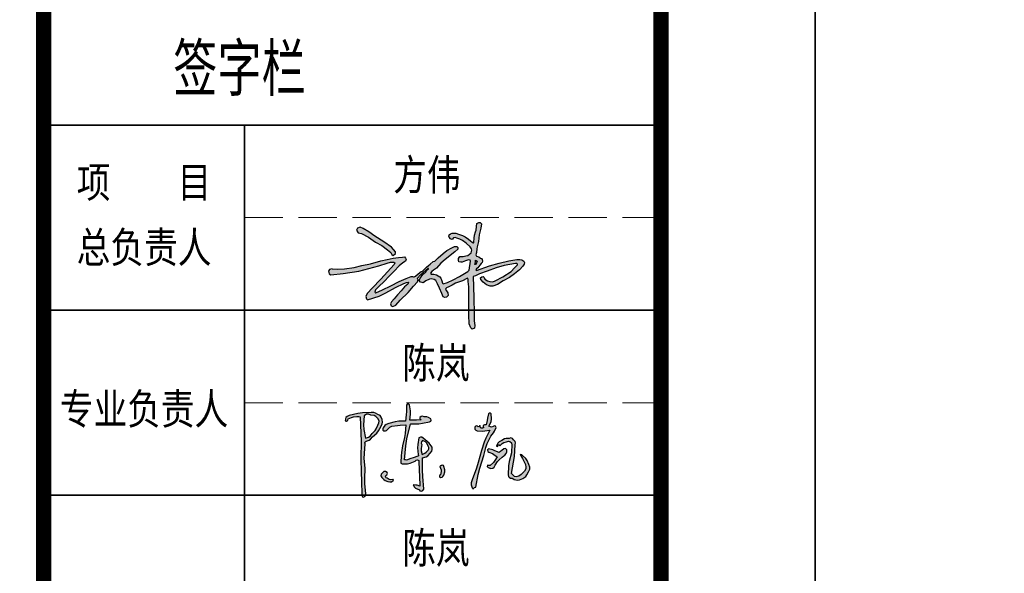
# Model space of a CAD drawing. Extents: x 1109697 to 1467097, y -139975 to 53891.
# Tile 43 of 256: x 1188641 to 1195022, y -120780 to -117189. Entities that reach past the tile are written whole.
import ezdxf
from ezdxf.enums import TextEntityAlignment as Align

# ---------------------------------------------------------------- set-up
doc = ezdxf.new("R2010")
doc.units = 0
doc.header["$LTSCALE"] = 1000
doc.header["$MEASUREMENT"] = 0
doc.linetypes.add('DASH', pattern=[0.35, 0.25, -0.1])
for name, color, linetype in [('A-ANNO-TEXT', 7, 'Continuous'), ('PUB_TEXT', 7, 'Continuous'), ('PUB_TITLE', 4, 'Continuous')]:
    doc.layers.add(name, color=color, linetype=linetype)
doc.layers.add('不打印线', color=254, linetype='DASH', lineweight=0, plot=False)
doc.layers.add('图框', color=4, linetype='Continuous', lineweight=35)
doc.styles.add('-黑体', font='simhei.ttf', dxfattribs={"width": 0.8})

# ---------------------------------------------------------------- blocks, each defined once
blk = doc.blocks.new('陈岚')
h = blk.add_hatch(color=256)
h.paths.add_polyline_path([(-3.976, 1.115), (-3.926, 1.233), (-3.919, 1.31), (-3.948, 1.435), (-3.991, 1.559), (-4.054, 1.625), (-4.177, 1.671), (-4.289, 1.741), (-4.366, 1.759), (-4.497, 1.747), (-4.936, 1.709), (-5.158, 1.666), (-5.58, 1.539), (-5.645, 1.504), (-5.677, 1.483), (-5.733, 1.435), (-5.745, 1.368), (-5.75, 1.335), (-5.761, 1.268), (-5.692, 1.257), (-5.632, 1.297), (-5.615, 1.365), (-5.457, 1.448), (-5.368, 1.477), (-5.191, 1.504), (-5.132, 1.517), (-5.098, 1.517), (-5.039, 1.504), (-4.944, 0.696), (-4.909, 0.289), (-4.865, -0.524), (-4.806, -1.258), (-4.774, -1.625), (-4.705, -2.358), (-4.696, -2.405), (-4.677, -2.431), (-4.636, -2.455), (-4.56, -2.411), (-4.525, -2.361), (-4.511, -2.274), (-4.592, -1.773), (-4.617, -1.518), (-4.636, -1.01), (-4.7, -0.536), (-4.714, -0.294), (-4.705, 0.185), (-4.718, 0.24), (-4.708, 0.281), (-4.67, 0.324), (-4.522, 0.374), (-4.447, 0.431), (-4.358, 0.56), (-4.165, 0.748), (-4.083, 0.868)])
h.paths.add_polyline_path([(-4.848, 1.127), (-4.837, 1.574), (-4.728, 1.649), (-4.639, 1.664), (-4.511, 1.629), (-4.35, 1.61), (-4.263, 1.571), (-4.143, 1.463), (-4.09, 1.352), (-4.09, 1.267), (-4.143, 1.157), (-4.205, 0.968), (-4.259, 0.874), (-4.393, 0.726), (-4.486, 0.589), (-4.56, 0.528), (-4.712, 0.462), (-4.822, 0.896)], flags=16)
h.paths.add_polyline_path([(-2.535, 1.294), (-2.511, 1.314), (-2.469, 1.324), (-2.114, 1.348), (-1.935, 1.379), (-1.593, 1.477), (-1.541, 1.508), (-1.524, 1.569), (-1.552, 1.622), (-1.671, 1.689), (-1.749, 1.707), (-1.885, 1.699), (-1.966, 1.724), (-2.025, 1.714), (-2.093, 1.664), (-2.081, 1.611), (-2.065, 1.583), (-2.024, 1.546), (-2.246, 1.523), (-2.357, 1.512), (-2.58, 1.49), (-2.557, 1.793), (-2.569, 1.951), (-2.635, 2.248), (-2.684, 2.285), (-2.751, 2.276), (-2.788, 2.227), (-2.769, 1.911), (-2.769, 1.751), (-2.788, 1.435), (-3.119, 1.408), (-3.286, 1.373), (-3.601, 1.268), (-3.728, 1.211), (-3.79, 1.154), (-3.858, 1.032), (-3.885, 0.982), (-3.871, 0.924), (-3.823, 0.893), (-3.741, 0.891), (-3.689, 0.914), (-3.635, 0.976), (-3.571, 1.054), (-3.532, 1.088), (-3.448, 1.143), (-3.175, 1.2), (-3.037, 1.223), (-2.76, 1.254), (-2.766, 0.83), (-2.786, 0.617), (-2.858, 0.199), (-2.884, -0.123), (-2.889, -0.285), (-2.885, -0.607), (-2.879, -0.646), (-2.855, -0.67), (-2.816, -0.677), (-2.557, -0.658), (-2.422, -0.62), (-2.191, -0.503), (-2.139, -0.451), (-2.078, -0.439), (-2.01, -0.468), (-1.956, -0.974), (-1.931, -1.226), (-1.885, -1.732), (-2.008, -1.695), (-2.076, -1.686), (-2.205, -1.691), (-2.138, -1.794), (-2.082, -1.84), (-1.968, -1.885), (-1.916, -1.891), (-1.885, -1.91), (-1.857, -1.955), (-1.777, -1.964), (-1.717, -1.934), (-1.677, -1.864), (-1.764, -1.248), (-1.795, -0.937), (-1.83, -0.315), (-1.664, -0.264), (-1.58, -0.204), (-1.475, -0.065), (-1.402, 0.039), (-1.38, 0.113), (-1.385, 0.24), (-1.554, 0.423), (-1.651, 0.505), (-1.857, 0.643), (-1.932, 0.686), (-1.993, 0.69), (-2.073, 0.657), (-2.11, 0.326), (-2.108, 0.154), (-2.066, -0.177), (-2.041, -0.199), (-2.044, -0.242), (-2.073, -0.26), (-2.292, -0.349), (-2.402, -0.393), (-2.621, -0.482), (-2.66, -0.482), (-2.68, -0.482), (-2.719, -0.482), (-2.692, 0.215), (-2.659, 0.565), (-2.552, 1.254)])
h.paths.add_polyline_path([(-1.941, 0.469), (-1.885, 0.532), (-1.743, 0.469), (-1.674, 0.408), (-1.593, 0.275), (-1.552, 0.205), (-1.548, 0.148), (-1.579, 0.073), (-1.677, -0.035), (-1.735, -0.084), (-1.857, -0.163), (-1.919, 0.023), (-1.932, 0.129), (-1.913, 0.324), (-1.95, 0.399)], flags=16)
h.paths.add_polyline_path([(-3.594, -1.302), (-3.537, -1.275), (-3.514, -1.213), (-3.538, -1.156), (-3.618, -1.115), (-3.694, -1.124), (-3.761, -1.184), (-3.823, -1.259), (-3.83, -1.342), (-3.781, -1.427), (-3.674, -1.52), (-3.606, -1.557), (-3.469, -1.594), (-3.363, -1.615), (-3.29, -1.598), (-3.205, -1.531), (-3.196, -1.51), (-3.21, -1.486), (-3.233, -1.482), (-3.342, -1.511), (-3.418, -1.498), (-3.51, -1.434), (-3.571, -1.418), (-3.606, -1.363)], flags=17)
h.paths.add_polyline_path([(-0.696, -0.847), (-0.753, -0.691), (-0.773, -0.641), (-0.846, -0.625), (-0.885, -0.663), (-0.913, -0.652), (-0.946, -0.674), (-0.947, -0.704), (-0.883, -0.854), (-0.872, -0.947), (-0.899, -1.107), (-0.941, -1.144), (-0.937, -1.214), (-0.892, -1.246), (-0.81, -1.223), (-0.766, -1.185), (-0.732, -1.107), (-0.691, -0.946)])
h.paths.add_polyline_path([(1.706, 1.407), (1.664, 1.458), (1.608, 1.473), (1.546, 1.449), (1.473, 1.41), (1.414, 1.408), (1.338, 1.442), (1.432, 1.67), (1.451, 1.808), (1.421, 2.053), (1.383, 2.097), (1.309, 2.094), (1.275, 2.046), (1.254, 1.828), (1.239, 1.72), (1.199, 1.504), (1.141, 1.498), (1.112, 1.489), (1.06, 1.463), (1.06, 1.422), (1.067, 1.4), (1.088, 1.365), (1.028, 1.325), (0.964, 1.328), (0.907, 1.372), (0.92, 1.398), (0.901, 1.433), (0.872, 1.435), (0.859, 1.4), (0.813, 1.386), (0.782, 1.407), (0.721, 1.417), (0.672, 1.393), (0.643, 1.338), (0.663, 1.255), (0.704, 1.209), (0.782, 1.178), (1.028, 1.18), (1.153, 1.194), (1.393, 1.247), (1.226, 0.851), (1.158, 0.644), (1.053, 0.226), (0.931, -0.374), (0.858, -0.672), (0.685, -1.26), (0.643, -1.41), (0.648, -1.504), (0.706, -1.649), (0.722, -1.669), (0.732, -1.678), (0.754, -1.691), (0.799, -1.65), (0.825, -1.633), (0.879, -1.607), (0.96, -0.968), (1.021, -0.649), (1.178, -0.024), (1.253, 0.381), (1.313, 0.582), (1.47, 0.963), (1.58, 1.131), (1.628, 1.222)])
h.paths.add_polyline_path([(2.216, 0.069), (2.283, 0.157), (2.298, 0.228), (2.301, 0.265), (2.296, 0.337), (2.247, 0.376), (2.205, 0.386), (2.144, 0.372), (2.055, 0.292), (2.01, 0.251), (1.921, 0.171), (1.717, 0.254), (1.61, 0.286), (1.393, 0.33), (1.348, 0.281), (1.362, 0.196), (1.421, 0.164), (1.595, 0.099), (1.679, 0.058), (1.838, -0.038), (1.738, -0.234), (1.675, -0.328), (1.532, -0.496), (1.477, -0.494), (1.449, -0.491), (1.393, -0.482), (1.384, -0.547), (1.426, -0.604), (1.491, -0.614), (1.516, -0.623), (1.528, -0.627), (1.553, -0.635), (1.664, -0.607), (1.725, -0.557), (1.775, -0.454), (1.88, -0.274), (1.944, -0.188), (2.088, -0.038), (2.176, 0.029)])
h.paths.add_polyline_path([(2.602, 0.844), (2.54, 0.912), (2.466, 0.93), (2.38, 0.9), (2.23, 0.897), (2.147, 0.869), (2.026, 0.782), (1.898, 0.701), (1.84, 0.638), (1.769, 0.504), (1.783, 0.474), (1.828, 0.466), (1.852, 0.49), (1.841, 0.524), (1.872, 0.563), (1.907, 0.56), (1.911, 0.538), (1.935, 0.523), (1.956, 0.532), (2.054, 0.636), (2.12, 0.679), (2.255, 0.726), (2.346, 0.761), (2.416, 0.753), (2.498, 0.699), (2.505, 0.668), (2.513, 0.653), (2.533, 0.629), (2.533, 0.457), (2.533, 0.371), (2.533, 0.199), (2.446, -0.233), (2.429, -0.459), (2.449, -0.899), (2.463, -0.973), (2.494, -1.015), (2.56, -1.052), (2.641, -1.054), (2.685, -1.066), (2.755, -1.107), (2.924, -1.123), (3.021, -1.103), (3.172, -1.024), (3.309, -0.916), (3.368, -0.838), (3.436, -0.677), (3.488, -0.548), (3.485, -0.453), (3.422, -0.329), (3.336, -0.129), (3.261, -0.032), (3.088, 0.101), (3.049, 0.128), (3.024, 0.137), (2.977, 0.143), (3.094, -0.046), (3.153, -0.14), (3.269, -0.329), (3.295, -0.464), (3.285, -0.546), (3.227, -0.67), (3.13, -0.78), (3.076, -0.832), (2.963, -0.927), (2.848, -0.963), (2.765, -0.951), (2.665, -0.885), (2.639, -0.858), (2.627, -0.844), (2.602, -0.816), (2.672, -0.252), (2.69, 0.033), (2.692, 0.601), (2.702, 0.705), (2.677, 0.772)])
for p, q in [((-2.751, 2.276), (-2.788, 2.227)), ((-2.788, 2.227), (-2.769, 1.911)), ((-2.684, 2.285), (-2.751, 2.276)), ((-2.635, 2.248), (-2.684, 2.285)), ((-2.569, 1.951), (-2.635, 2.248)), ((-2.557, 1.793), (-2.569, 1.951)), ((1.275, 2.046), (1.254, 1.828)), ((1.309, 2.094), (1.275, 2.046)), ((1.383, 2.097), (1.309, 2.094)), ((1.421, 2.053), (1.383, 2.097)), ((1.451, 1.808), (1.421, 2.053)), ((-5.677, 1.483), (-5.733, 1.435)), ((-5.645, 1.504), (-5.677, 1.483)), ((-5.58, 1.539), (-5.645, 1.504)), ((-5.158, 1.666), (-5.58, 1.539)), ((-5.457, 1.448), (-5.368, 1.477)), ((-5.368, 1.477), (-5.191, 1.504)), ((-5.191, 1.504), (-5.132, 1.517)), ((-4.936, 1.709), (-5.158, 1.666)), ((-5.132, 1.517), (-5.098, 1.517)), ((-5.098, 1.517), (-5.039, 1.504)), ((-5.039, 1.504), (-4.944, 0.696)), ((-4.497, 1.747), (-4.936, 1.709)), ((-4.837, 1.574), (-4.848, 1.127)), ((-4.728, 1.649), (-4.837, 1.574)), ((-4.639, 1.664), (-4.728, 1.649)), ((-4.511, 1.629), (-4.639, 1.664)), ((-4.35, 1.61), (-4.511, 1.629)), ((-4.366, 1.759), (-4.497, 1.747)), ((-4.289, 1.741), (-4.366, 1.759)), ((-4.263, 1.571), (-4.35, 1.61)), ((-4.177, 1.671), (-4.289, 1.741)), ((-4.143, 1.463), (-4.263, 1.571)), ((-4.054, 1.625), (-4.177, 1.671)), ((-4.09, 1.352), (-4.143, 1.463)), ((-3.991, 1.559), (-4.054, 1.625)), ((-3.948, 1.435), (-3.991, 1.559)), ((-2.769, 1.751), (-2.788, 1.435)), ((-2.769, 1.911), (-2.769, 1.751)), ((-2.58, 1.49), (-2.557, 1.793)), ((-2.357, 1.512), (-2.58, 1.49)), ((-2.246, 1.523), (-2.357, 1.512)), ((-2.024, 1.546), (-2.246, 1.523)), ((-2.025, 1.714), (-2.093, 1.664)), ((-2.093, 1.664), (-2.081, 1.611)), ((-2.081, 1.611), (-2.065, 1.583)), ((-2.065, 1.583), (-2.024, 1.546)), ((-1.966, 1.724), (-2.025, 1.714)), ((-1.885, 1.699), (-1.966, 1.724)), ((-1.935, 1.379), (-1.593, 1.477)), ((-1.749, 1.707), (-1.885, 1.699)), ((-1.671, 1.689), (-1.749, 1.707)), ((-1.552, 1.622), (-1.671, 1.689)), ((-1.593, 1.477), (-1.541, 1.508)), ((-1.524, 1.569), (-1.552, 1.622)), ((-1.541, 1.508), (-1.524, 1.569)), ((1.112, 1.489), (1.06, 1.463)), ((1.06, 1.463), (1.06, 1.422)), ((1.141, 1.498), (1.112, 1.489)), ((1.199, 1.504), (1.141, 1.498)), ((1.239, 1.72), (1.199, 1.504)), ((1.254, 1.828), (1.239, 1.72)), ((1.338, 1.442), (1.432, 1.67)), ((1.432, 1.67), (1.451, 1.808)), ((1.608, 1.473), (1.546, 1.449)), ((1.664, 1.458), (1.608, 1.473)), ((-5.75, 1.335), (-5.761, 1.268)), ((-5.761, 1.268), (-5.692, 1.257)), ((-5.745, 1.368), (-5.75, 1.335)), ((-5.733, 1.435), (-5.745, 1.368)), ((-5.692, 1.257), (-5.632, 1.297)), ((-5.632, 1.297), (-5.615, 1.365)), ((-5.615, 1.365), (-5.457, 1.448)), ((-4.848, 1.127), (-4.822, 0.896)), ((-4.205, 0.968), (-4.143, 1.157)), ((-4.143, 1.157), (-4.09, 1.267)), ((-4.09, 1.267), (-4.09, 1.352)), ((-4.083, 0.868), (-3.976, 1.115)), ((-3.976, 1.115), (-3.926, 1.233)), ((-3.919, 1.31), (-3.948, 1.435)), ((-3.926, 1.233), (-3.919, 1.31)), ((-3.858, 1.032), (-3.885, 0.982)), ((-3.885, 0.982), (-3.871, 0.924)), ((-3.79, 1.154), (-3.858, 1.032)), ((-3.728, 1.211), (-3.79, 1.154)), ((-3.601, 1.268), (-3.728, 1.211)), ((-3.689, 0.914), (-3.635, 0.976)), ((-3.635, 0.976), (-3.571, 1.054)), ((-3.286, 1.373), (-3.601, 1.268)), ((-3.571, 1.054), (-3.532, 1.088)), ((-3.532, 1.088), (-3.448, 1.143)), ((-3.448, 1.143), (-3.175, 1.2)), ((-3.119, 1.408), (-3.286, 1.373)), ((-3.175, 1.2), (-3.037, 1.223)), ((-2.788, 1.435), (-3.119, 1.408)), ((-3.037, 1.223), (-2.76, 1.254)), ((-2.76, 1.254), (-2.766, 0.83)), ((-2.659, 0.565), (-2.552, 1.254)), ((-2.552, 1.254), (-2.535, 1.294)), ((-2.535, 1.294), (-2.511, 1.314)), ((-2.511, 1.314), (-2.469, 1.324)), ((-2.469, 1.324), (-2.114, 1.348)), ((-2.114, 1.348), (-1.935, 1.379)), ((0.672, 1.393), (0.643, 1.338)), ((0.643, 1.338), (0.663, 1.255)), ((0.663, 1.255), (0.704, 1.209)), ((0.721, 1.417), (0.672, 1.393)), ((0.704, 1.209), (0.782, 1.178)), ((0.782, 1.407), (0.721, 1.417)), ((0.813, 1.386), (0.782, 1.407)), ((0.782, 1.178), (1.028, 1.18)), ((0.859, 1.4), (0.813, 1.386)), ((0.872, 1.435), (0.859, 1.4)), ((0.901, 1.433), (0.872, 1.435)), ((0.92, 1.398), (0.901, 1.433)), ((0.907, 1.372), (0.92, 1.398)), ((0.964, 1.328), (0.907, 1.372)), ((1.028, 1.325), (0.964, 1.328)), ((1.088, 1.365), (1.028, 1.325)), ((1.028, 1.18), (1.153, 1.194)), ((1.06, 1.422), (1.067, 1.4)), ((1.067, 1.4), (1.088, 1.365)), ((1.153, 1.194), (1.393, 1.247)), ((1.393, 1.247), (1.226, 0.851)), ((1.414, 1.408), (1.338, 1.442)), ((1.473, 1.41), (1.414, 1.408)), ((1.47, 0.963), (1.58, 1.131)), ((1.546, 1.449), (1.473, 1.41)), ((1.58, 1.131), (1.628, 1.222)), ((1.628, 1.222), (1.706, 1.407)), ((1.706, 1.407), (1.664, 1.458)), ((-4.944, 0.696), (-4.909, 0.289)), ((-4.822, 0.896), (-4.712, 0.462)), ((-4.712, 0.462), (-4.56, 0.528)), ((-4.56, 0.528), (-4.486, 0.589)), ((-4.486, 0.589), (-4.393, 0.726)), ((-4.447, 0.431), (-4.358, 0.56)), ((-4.393, 0.726), (-4.259, 0.874)), ((-4.358, 0.56), (-4.165, 0.748)), ((-4.259, 0.874), (-4.205, 0.968)), ((-4.165, 0.748), (-4.083, 0.868)), ((-3.871, 0.924), (-3.823, 0.893)), ((-3.823, 0.893), (-3.741, 0.891)), ((-3.741, 0.891), (-3.689, 0.914)), ((-2.786, 0.617), (-2.858, 0.199)), ((-2.766, 0.83), (-2.786, 0.617)), ((-2.692, 0.215), (-2.659, 0.565)), ((-2.073, 0.657), (-2.11, 0.326)), ((-1.993, 0.69), (-2.073, 0.657)), ((-1.932, 0.686), (-1.993, 0.69)), ((-1.885, 0.532), (-1.941, 0.469)), ((-1.857, 0.643), (-1.932, 0.686)), ((-1.743, 0.469), (-1.885, 0.532)), ((-1.651, 0.505), (-1.857, 0.643)), ((-1.554, 0.423), (-1.651, 0.505)), ((1.158, 0.644), (1.053, 0.226)), ((1.226, 0.851), (1.158, 0.644)), ((1.253, 0.381), (1.313, 0.582)), ((1.313, 0.582), (1.47, 0.963)), ((1.84, 0.638), (1.769, 0.504)), ((1.769, 0.504), (1.783, 0.474)), ((1.828, 0.466), (1.852, 0.49)), ((1.898, 0.701), (1.84, 0.638)), ((1.841, 0.524), (1.872, 0.563)), ((1.852, 0.49), (1.841, 0.524)), ((1.872, 0.563), (1.907, 0.56)), ((2.026, 0.782), (1.898, 0.701)), ((1.907, 0.56), (1.911, 0.538)), ((1.911, 0.538), (1.935, 0.523)), ((1.935, 0.523), (1.956, 0.532)), ((1.956, 0.532), (2.054, 0.636)), ((2.147, 0.869), (2.026, 0.782)), ((2.054, 0.636), (2.12, 0.679)), ((2.12, 0.679), (2.255, 0.726)), ((2.23, 0.897), (2.147, 0.869)), ((2.38, 0.9), (2.23, 0.897)), ((2.255, 0.726), (2.346, 0.761)), ((2.346, 0.761), (2.416, 0.753)), ((2.466, 0.93), (2.38, 0.9)), ((2.416, 0.753), (2.498, 0.699)), ((2.54, 0.912), (2.466, 0.93)), ((2.498, 0.699), (2.505, 0.668)), ((2.505, 0.668), (2.513, 0.653)), ((2.513, 0.653), (2.533, 0.629)), ((2.533, 0.629), (2.533, 0.457)), ((2.602, 0.844), (2.54, 0.912)), ((2.677, 0.772), (2.602, 0.844)), ((2.702, 0.705), (2.677, 0.772)), ((2.69, 0.033), (2.692, 0.601)), ((2.692, 0.601), (2.702, 0.705)), ((-4.909, 0.289), (-4.865, -0.524)), ((-4.718, 0.24), (-4.708, 0.281)), ((-4.705, 0.185), (-4.718, 0.24)), ((-4.714, -0.294), (-4.705, 0.185)), ((-4.708, 0.281), (-4.67, 0.324)), ((-4.67, 0.324), (-4.522, 0.374)), ((-4.522, 0.374), (-4.447, 0.431)), ((-2.858, 0.199), (-2.884, -0.123)), ((-2.719, -0.482), (-2.692, 0.215)), ((-2.11, 0.326), (-2.108, 0.154)), ((-2.108, 0.154), (-2.066, -0.177)), ((-1.941, 0.469), (-1.95, 0.399)), ((-1.95, 0.399), (-1.913, 0.324)), ((-1.913, 0.324), (-1.932, 0.129)), ((-1.932, 0.129), (-1.919, 0.023)), ((-1.919, 0.023), (-1.857, -0.163)), ((-1.674, 0.408), (-1.743, 0.469)), ((-1.677, -0.035), (-1.579, 0.073)), ((-1.593, 0.275), (-1.674, 0.408)), ((-1.552, 0.205), (-1.593, 0.275)), ((-1.579, 0.073), (-1.548, 0.148)), ((-1.385, 0.24), (-1.554, 0.423)), ((-1.548, 0.148), (-1.552, 0.205)), ((-1.475, -0.065), (-1.402, 0.039)), ((-1.402, 0.039), (-1.38, 0.113)), ((-1.38, 0.113), (-1.385, 0.24)), ((1.053, 0.226), (0.931, -0.374)), ((1.178, -0.024), (1.253, 0.381)), ((1.393, 0.33), (1.348, 0.281)), ((1.348, 0.281), (1.362, 0.196)), ((1.362, 0.196), (1.421, 0.164)), ((1.61, 0.286), (1.393, 0.33)), ((1.421, 0.164), (1.595, 0.099)), ((1.595, 0.099), (1.679, 0.058)), ((1.717, 0.254), (1.61, 0.286)), ((1.679, 0.058), (1.838, -0.038)), ((1.921, 0.171), (1.717, 0.254)), ((1.783, 0.474), (1.828, 0.466)), ((2.01, 0.251), (1.921, 0.171)), ((2.055, 0.292), (2.01, 0.251)), ((2.144, 0.372), (2.055, 0.292)), ((2.088, -0.038), (2.176, 0.029)), ((2.205, 0.386), (2.144, 0.372)), ((2.176, 0.029), (2.216, 0.069)), ((2.247, 0.376), (2.205, 0.386)), ((2.216, 0.069), (2.283, 0.157)), ((2.296, 0.337), (2.247, 0.376)), ((2.283, 0.157), (2.298, 0.228)), ((2.301, 0.265), (2.296, 0.337)), ((2.298, 0.228), (2.301, 0.265)), ((2.533, 0.199), (2.446, -0.233)), ((2.533, 0.457), (2.533, 0.371)), ((2.533, 0.371), (2.533, 0.199)), ((2.672, -0.252), (2.69, 0.033)), ((3.024, 0.137), (2.977, 0.143)), ((2.977, 0.143), (3.094, -0.046)), ((3.049, 0.128), (3.024, 0.137)), ((3.088, 0.101), (3.049, 0.128)), ((3.261, -0.032), (3.088, 0.101)), ((-4.7, -0.536), (-4.714, -0.294)), ((-2.884, -0.123), (-2.889, -0.285)), ((-2.889, -0.285), (-2.885, -0.607)), ((-2.68, -0.482), (-2.719, -0.482)), ((-2.66, -0.482), (-2.68, -0.482)), ((-2.621, -0.482), (-2.66, -0.482)), ((-2.402, -0.393), (-2.621, -0.482)), ((-2.292, -0.349), (-2.402, -0.393)), ((-2.073, -0.26), (-2.292, -0.349)), ((-2.191, -0.503), (-2.139, -0.451)), ((-2.139, -0.451), (-2.078, -0.439)), ((-2.078, -0.439), (-2.01, -0.468)), ((-2.044, -0.242), (-2.073, -0.26)), ((-2.066, -0.177), (-2.041, -0.199)), ((-2.041, -0.199), (-2.044, -0.242)), ((-2.01, -0.468), (-1.956, -0.974)), ((-1.857, -0.163), (-1.735, -0.084)), ((-1.83, -0.315), (-1.664, -0.264)), ((-1.795, -0.937), (-1.83, -0.315)), ((-1.735, -0.084), (-1.677, -0.035)), ((-1.664, -0.264), (-1.58, -0.204)), ((-1.58, -0.204), (-1.475, -0.065)), ((0.931, -0.374), (0.858, -0.672)), ((1.021, -0.649), (1.178, -0.024)), ((1.393, -0.482), (1.384, -0.547)), ((1.449, -0.491), (1.393, -0.482)), ((1.675, -0.328), (1.532, -0.496)), ((1.738, -0.234), (1.675, -0.328)), ((1.725, -0.557), (1.775, -0.454)), ((1.838, -0.038), (1.738, -0.234)), ((1.775, -0.454), (1.88, -0.274)), ((1.88, -0.274), (1.944, -0.188)), ((1.944, -0.188), (2.088, -0.038)), ((2.446, -0.233), (2.429, -0.459)), ((2.429, -0.459), (2.449, -0.899)), ((2.602, -0.816), (2.672, -0.252)), ((3.094, -0.046), (3.153, -0.14)), ((3.153, -0.14), (3.269, -0.329)), ((3.336, -0.129), (3.261, -0.032)), ((3.269, -0.329), (3.295, -0.464)), ((3.295, -0.464), (3.285, -0.546)), ((3.422, -0.329), (3.336, -0.129)), ((3.485, -0.453), (3.422, -0.329)), ((3.488, -0.548), (3.485, -0.453)), ((-4.865, -0.524), (-4.806, -1.258)), ((-4.636, -1.01), (-4.7, -0.536)), ((-2.885, -0.607), (-2.879, -0.646)), ((-2.879, -0.646), (-2.855, -0.67)), ((-2.855, -0.67), (-2.816, -0.677)), ((-2.816, -0.677), (-2.557, -0.658)), ((-2.557, -0.658), (-2.422, -0.62)), ((-2.422, -0.62), (-2.191, -0.503)), ((-1.764, -1.248), (-1.795, -0.937)), ((-0.946, -0.674), (-0.947, -0.704)), ((-0.947, -0.704), (-0.883, -0.854)), ((-0.913, -0.652), (-0.946, -0.674)), ((-0.885, -0.663), (-0.913, -0.652)), ((-0.872, -0.947), (-0.899, -1.107)), ((-0.846, -0.625), (-0.885, -0.663)), ((-0.883, -0.854), (-0.872, -0.947)), ((-0.773, -0.641), (-0.846, -0.625)), ((-0.753, -0.691), (-0.773, -0.641)), ((-0.696, -0.847), (-0.753, -0.691)), ((-0.732, -1.107), (-0.691, -0.946)), ((-0.691, -0.946), (-0.696, -0.847)), ((0.858, -0.672), (0.685, -1.26)), ((0.879, -1.607), (0.96, -0.968)), ((0.96, -0.968), (1.021, -0.649)), ((1.384, -0.547), (1.426, -0.604)), ((1.426, -0.604), (1.491, -0.614)), ((1.477, -0.494), (1.449, -0.491)), ((1.532, -0.496), (1.477, -0.494)), ((1.491, -0.614), (1.516, -0.623)), ((1.516, -0.623), (1.528, -0.627)), ((1.528, -0.627), (1.553, -0.635)), ((1.553, -0.635), (1.664, -0.607)), ((1.664, -0.607), (1.725, -0.557)), ((2.449, -0.899), (2.463, -0.973)), ((2.627, -0.844), (2.602, -0.816)), ((2.639, -0.858), (2.627, -0.844)), ((2.665, -0.885), (2.639, -0.858)), ((2.765, -0.951), (2.665, -0.885)), ((2.848, -0.963), (2.765, -0.951)), ((2.963, -0.927), (2.848, -0.963)), ((3.076, -0.832), (2.963, -0.927)), ((3.13, -0.78), (3.076, -0.832)), ((3.227, -0.67), (3.13, -0.78)), ((3.172, -1.024), (3.309, -0.916)), ((3.285, -0.546), (3.227, -0.67)), ((3.309, -0.916), (3.368, -0.838)), ((3.368, -0.838), (3.436, -0.677)), ((3.436, -0.677), (3.488, -0.548)), ((-4.806, -1.258), (-4.774, -1.625)), ((-4.617, -1.518), (-4.636, -1.01)), ((-3.823, -1.259), (-3.83, -1.342)), ((-3.83, -1.342), (-3.781, -1.427)), ((-3.761, -1.184), (-3.823, -1.259)), ((-3.781, -1.427), (-3.674, -1.52)), ((-3.694, -1.124), (-3.761, -1.184)), ((-3.618, -1.115), (-3.694, -1.124)), ((-3.538, -1.156), (-3.618, -1.115)), ((-3.606, -1.363), (-3.594, -1.302)), ((-3.571, -1.418), (-3.606, -1.363)), ((-3.594, -1.302), (-3.537, -1.275)), ((-3.51, -1.434), (-3.571, -1.418)), ((-3.514, -1.213), (-3.538, -1.156)), ((-3.537, -1.275), (-3.514, -1.213)), ((-3.418, -1.498), (-3.51, -1.434)), ((-1.956, -0.974), (-1.931, -1.226)), ((-1.931, -1.226), (-1.885, -1.732)), ((-1.677, -1.864), (-1.764, -1.248)), ((-0.899, -1.107), (-0.941, -1.144)), ((-0.941, -1.144), (-0.937, -1.214)), ((-0.937, -1.214), (-0.892, -1.246)), ((-0.892, -1.246), (-0.81, -1.223)), ((-0.81, -1.223), (-0.766, -1.185)), ((-0.766, -1.185), (-0.732, -1.107)), ((0.685, -1.26), (0.643, -1.41)), ((0.643, -1.41), (0.648, -1.504)), ((2.463, -0.973), (2.494, -1.015)), ((2.494, -1.015), (2.56, -1.052)), ((2.56, -1.052), (2.641, -1.054)), ((2.641, -1.054), (2.685, -1.066)), ((2.685, -1.066), (2.755, -1.107)), ((2.755, -1.107), (2.924, -1.123)), ((2.924, -1.123), (3.021, -1.103)), ((3.021, -1.103), (3.172, -1.024)), ((-4.774, -1.625), (-4.705, -2.358)), ((-4.592, -1.773), (-4.617, -1.518)), ((-4.511, -2.274), (-4.592, -1.773)), ((-3.674, -1.52), (-3.606, -1.557)), ((-3.606, -1.557), (-3.469, -1.594)), ((-3.469, -1.594), (-3.363, -1.615)), ((-3.342, -1.511), (-3.418, -1.498)), ((-3.363, -1.615), (-3.29, -1.598)), ((-3.233, -1.482), (-3.342, -1.511)), ((-3.29, -1.598), (-3.205, -1.531)), ((-3.21, -1.486), (-3.233, -1.482)), ((-3.196, -1.51), (-3.21, -1.486)), ((-3.205, -1.531), (-3.196, -1.51)), ((-2.076, -1.686), (-2.205, -1.691)), ((-2.205, -1.691), (-2.138, -1.794)), ((-2.138, -1.794), (-2.082, -1.84)), ((-2.082, -1.84), (-1.968, -1.885)), ((-2.008, -1.695), (-2.076, -1.686)), ((-1.885, -1.732), (-2.008, -1.695)), ((-1.968, -1.885), (-1.916, -1.891)), ((-1.916, -1.891), (-1.885, -1.91)), ((-1.885, -1.91), (-1.857, -1.955)), ((-1.777, -1.964), (-1.717, -1.934)), ((-1.717, -1.934), (-1.677, -1.864)), ((0.648, -1.504), (0.706, -1.649)), ((0.706, -1.649), (0.722, -1.669)), ((0.722, -1.669), (0.732, -1.678)), ((0.732, -1.678), (0.754, -1.691)), ((0.754, -1.691), (0.799, -1.65)), ((0.799, -1.65), (0.825, -1.633)), ((0.825, -1.633), (0.879, -1.607)), ((-4.705, -2.358), (-4.696, -2.405)), ((-4.696, -2.405), (-4.677, -2.431)), ((-4.677, -2.431), (-4.636, -2.455)), ((-4.636, -2.455), (-4.56, -2.411)), ((-4.56, -2.411), (-4.525, -2.361)), ((-4.525, -2.361), (-4.511, -2.274)), ((-1.857, -1.955), (-1.777, -1.964))]:
    blk.add_line(p, q)
blk = doc.blocks.new('A$C3A5648CE')
h = blk.add_hatch(color=256)
h.paths.add_polyline_path([(2173, 1518), (2137, 1531), (2106, 1542), (2064, 1554), (2004, 1559), (1979, 1548), (1957, 1529), (1950, 1510), (1954, 1489), (1974, 1463), (1986, 1457), (2003, 1455), (2024, 1478), (2050, 1484), (2080, 1476), (2127, 1459), (2172, 1438), (2232, 1396), (2293, 1337), (2318, 1303), (2321, 1283), (2310, 1237), (2258, 1194), (2223, 1188), (2180, 1178), (2165, 1180), (2129, 1180), (2104, 1146), (2104, 1112), (2113, 1094), (2145, 1086), (2166, 1088), (2218, 1107), (2269, 1124), (2295, 1119), (2302, 1103), (2278, 957), (2258, 937), (2176, 885), (2120, 856), (2018, 800), (1927, 754), (1859, 737), (1846, 745), (1836, 785), (1820, 825), (1802, 850), (1751, 880), (1706, 889), (1663, 894), (1655, 908), (1676, 935), (1700, 958), (1750, 987), (1818, 1071), (1890, 1128), (2047, 1256), (2093, 1295), (2093, 1324), (2079, 1338), (2041, 1342), (1996, 1319), (1919, 1273), (1858, 1224), (1774, 1155), (1723, 1102), (1696, 1095), (1646, 1056), (1622, 1030), (1585, 1003), (1540, 955), (1520, 935), (1499, 936), (1455, 899), (1410, 858), (1390, 847), (1375, 848), (1360, 852), (1341, 855), (1258, 819), (1143, 774), (1010, 704), (874, 639), (765, 591), (752, 602), (762, 635), (811, 688), (907, 779), (980, 854), (1062, 939), (1144, 1025), (1204, 1076), (1247, 1103), (1256, 1130), (1247, 1152), (1231, 1170), (1199, 1169), (1135, 1163), (1047, 1149), (948, 1131), (846, 1108), (682, 1059), (541, 1032), (414, 1000), (261, 979), (148, 975), (58, 980), (16, 968), (0, 938), (11, 896), (38, 880), (240, 900), (493, 938), (816, 1024), (950, 1071), (1005, 1085), (1061, 1086), (1077, 1075), (1063, 1048), (849, 810), (708, 665), (633, 584), (610, 544), (605, 528), (614, 493), (633, 475), (823, 535), (929, 588), (1084, 673), (1223, 738), (1265, 756), (1294, 763), (1285, 727), (1232, 685), (1178, 619), (1120, 559), (1065, 492), (1019, 444), (1002, 409), (1017, 379), (1044, 368), (1091, 387), (1162, 470), (1288, 596), (1377, 695), (1441, 767), (1450, 807), (1436, 820), (1497, 887), (1535, 920), (1581, 963), (1611, 981), (1621, 984), (1618, 972), (1598, 961), (1576, 930), (1538, 898), (1513, 862), (1478, 818), (1471, 787), (1493, 760), (1515, 754), (1535, 752), (1576, 785), (1637, 811), (1665, 818), (1710, 807), (1739, 790), (1766, 733), (1796, 664), (1835, 576), (1858, 525), (1886, 513), (1914, 518), (1940, 546), (1933, 589), (1912, 623), (1897, 645), (1901, 661), (1911, 668), (1948, 687), (2002, 712), (2055, 747), (2088, 754), (2171, 784), (2243, 824), (2258, 825), (2263, 802), (2262, 774), (2271, 685), (2271, 503), (2276, 228), (2279, 84), (2307, 20), (2330, 0), (2364, 17), (2370, 57), (2360, 135), (2359, 241), (2353, 512), (2343, 853), (2381, 867), (2447, 896), (2573, 940), (2715, 995), (2848, 1034), (3029, 1063), (3052, 1062), (3062, 1056), (3061, 1041), (3016, 993), (2959, 936), (2826, 849), (2701, 784), (2663, 767), (2614, 771), (2574, 783), (2534, 812), (2524, 838), (2507, 853), (2482, 850), (2465, 830), (2470, 806), (2505, 764), (2559, 718), (2620, 695), (2661, 695), (2737, 725), (2832, 785), (2930, 839), (3013, 895), (3092, 962), (3149, 1020), (3169, 1055), (3175, 1082), (3162, 1105), (3130, 1126), (3101, 1132), (3052, 1131), (2921, 1109), (2766, 1070), (2606, 1024), (2397, 950), (2389, 962), (2398, 976), (2417, 995), (2450, 1038), (2474, 1064), (2489, 1083), (2496, 1105), (2490, 1127), (2478, 1144), (2465, 1153), (2435, 1175), (2396, 1186), (2386, 1207), (2400, 1241), (2405, 1303), (2407, 1334), (2432, 1420), (2441, 1532), (2467, 1637), (2479, 1706), (2459, 1728), (2436, 1730), (2405, 1712), (2395, 1662), (2391, 1605), (2381, 1576), (2367, 1524), (2360, 1473), (2356, 1409), (2350, 1396), (2341, 1398), (2325, 1411), (2300, 1431), (2268, 1460), (2213, 1499)])
h.paths.add_polyline_path([(2384, 1120), (2410, 1102), (2399, 1074), (2384, 1049), (2372, 1046), (2374, 1062), (2383, 1095), (2384, 1106)], flags=16)
h.paths.add_polyline_path([(1020, 1328), (897, 1415), (753, 1506), (656, 1576), (559, 1632), (515, 1654), (468, 1635), (453, 1607), (480, 1563), (532, 1550), (646, 1491), (764, 1410), (863, 1355), (955, 1287), (1011, 1242), (1024, 1213), (1049, 1196), (1086, 1224), (1088, 1256)], flags=17)
for points in [[(58, 980), (148, 975), (261, 979), (414, 1000), (541, 1032), (682, 1059), (846, 1108), (948, 1131), (1047, 1149), (1135, 1163), (1199, 1169), (1231, 1170), (1247, 1152), (1256, 1130), (1247, 1103), (1204, 1076), (1144, 1025), (1062, 939), (980, 854), (907, 779), (811, 688), (762, 635), (752, 602), (765, 591), (874, 639), (1010, 704), (1143, 774), (1258, 819), (1341, 855), (1360, 852), (1375, 848), (1390, 847), (1410, 858), (1455, 899), (1499, 936), (1520, 935), (1540, 955), (1585, 1003), (1622, 1030), (1646, 1056), (1696, 1095), (1723, 1102), (1774, 1155), (1858, 1224), (1919, 1273), (1996, 1319), (2041, 1342), (2079, 1338), (2093, 1324), (2093, 1295), (2047, 1256), (1890, 1128), (1818, 1071), (1750, 987), (1700, 958), (1676, 935), (1655, 908), (1663, 894), (1706, 889), (1751, 880), (1802, 850), (1820, 825), (1836, 785), (1846, 745), (1859, 737), (1927, 754), (2018, 800), (2120, 856), (2176, 885), (2258, 937), (2278, 957), (2302, 1103), (2295, 1119), (2269, 1124), (2218, 1107), (2166, 1088), (2145, 1086), (2113, 1094), (2104, 1112), (2104, 1146), (2129, 1180), (2165, 1180), (2180, 1178), (2223, 1188), (2258, 1194), (2310, 1237), (2321, 1283), (2318, 1303), (2293, 1337), (2232, 1396), (2172, 1438), (2127, 1459), (2080, 1476), (2050, 1484), (2024, 1478), (2003, 1455), (1986, 1457), (1974, 1463), (1954, 1489), (1950, 1510), (1957, 1529), (1979, 1548), (2004, 1559), (2064, 1554), (2106, 1542), (2137, 1531), (2173, 1518), (2213, 1499), (2268, 1460), (2300, 1431), (2325, 1411), (2341, 1398), (2350, 1396), (2356, 1409), (2360, 1473), (2367, 1524), (2381, 1576), (2391, 1605), (2395, 1662), (2405, 1712), (2436, 1730), (2459, 1728), (2479, 1706), (2467, 1637), (2441, 1532), (2432, 1420), (2407, 1334), (2405, 1303), (2400, 1241), (2386, 1207), (2396, 1186), (2435, 1175), (2465, 1153), (2478, 1144), (2490, 1127), (2496, 1105), (2489, 1083), (2474, 1064), (2450, 1038), (2417, 995), (2398, 976), (2389, 962), (2397, 950), (2606, 1024), (2766, 1070), (2921, 1109), (3052, 1131), (3101, 1132), (3130, 1126), (3162, 1105), (3175, 1082), (3169, 1055), (3149, 1020), (3092, 962), (3013, 895), (2930, 839), (2832, 785), (2737, 725), (2661, 695), (2620, 695), (2559, 718), (2505, 764), (2470, 806), (2465, 830), (2482, 850), (2507, 853), (2524, 838), (2534, 812), (2574, 783), (2614, 771), (2663, 767), (2701, 784), (2826, 849), (2959, 936), (3016, 993), (3061, 1041), (3062, 1056), (3052, 1062), (3029, 1063), (2848, 1034), (2715, 995), (2573, 940), (2447, 896), (2381, 867), (2343, 853), (2353, 512), (2359, 241), (2360, 135), (2370, 57), (2364, 17), (2330, 0), (2307, 20), (2279, 84), (2276, 228), (2271, 503), (2271, 685), (2262, 774), (2263, 802), (2258, 825), (2243, 824), (2171, 784), (2088, 754), (2055, 747), (2002, 712), (1948, 687), (1911, 668), (1901, 661), (1897, 645), (1912, 623), (1933, 589), (1940, 546), (1914, 518), (1886, 513), (1858, 525), (1835, 576), (1796, 664), (1766, 733), (1739, 790), (1710, 807), (1665, 818), (1637, 811), (1576, 785), (1535, 752), (1515, 754), (1493, 760), (1471, 787), (1478, 818), (1513, 862), (1538, 898), (1576, 930), (1598, 961), (1618, 972), (1621, 984), (1611, 981)], [(2384, 1120), (2410, 1102), (2399, 1074), (2384, 1049), (2372, 1046), (2374, 1062), (2383, 1095), (2384, 1106), (2384, 1120)], [(58, 980), (16, 968), (0, 938), (11, 896), (38, 880), (240, 900), (493, 938), (816, 1024), (950, 1071), (1005, 1085), (1061, 1086), (1077, 1075), (1063, 1048), (849, 810), (708, 665), (633, 584), (610, 544), (605, 528), (614, 493), (633, 475), (823, 535), (929, 588), (1084, 673), (1223, 738), (1265, 756), (1294, 763), (1285, 727), (1232, 685), (1178, 619), (1120, 559), (1065, 492), (1019, 444), (1002, 409), (1017, 379), (1044, 368), (1091, 387), (1162, 470), (1288, 596), (1377, 695), (1441, 767), (1450, 807), (1436, 820), (1497, 887), (1535, 920), (1581, 963), (1611, 981)]]:
    blk.add_lwpolyline(points)
blk.add_lwpolyline([(515, 1654), (468, 1635), (453, 1607), (480, 1563), (532, 1550), (646, 1491), (764, 1410), (863, 1355), (955, 1287), (1011, 1242), (1024, 1213), (1049, 1196), (1086, 1224), (1088, 1256), (1020, 1328), (897, 1415), (753, 1506), (656, 1576), (559, 1632)], close=True)
blk = doc.blocks.new('图签01')
at = {"layer": '不打印线', "linetype": 'DASH'}
for p, q in [((1795183, 103264.5), (1797883, 103264.5)), ((1795183, 102064.5), (1797883, 102064.5))]:
    blk.add_line(p, q, dxfattribs=at)
at = {"layer": '图框', "linetype": 'Continuous'}
for p, q in [((1793883, 103864.5), (1797883, 103864.5)), ((1795183, 97864.5), (1795183, 103864.5)), ((1793883, 102664.5), (1797883, 102664.5)), ((1793883, 101464.5), (1797883, 101464.5))]:
    blk.add_line(p, q, dxfattribs=at)
at = {"xscale": 0.3999999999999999, "yscale": 0.3999999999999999, "zscale": 0.3999999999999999}
blk.add_blockref('A$C3A5648CE', (1795728.4, 102541.4), dxfattribs=at)
at = {"layer": 'A-ANNO-TEXT', "xscale": 131.2199999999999, "yscale": 131.2199999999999, "zscale": 131.2199999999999, "rotation": 356.3976698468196}
blk.add_blockref('陈岚', (1796580.4, 101734.1, 1526.9), dxfattribs=at)
at = {"layer": '图框', "style": '-黑体'}
for s, height, width, p in [('签字栏', 300, 0.7, (1794721.8, 104086.7)), ('方伟', 200, 0.8, (1796147.7, 103442.8, 1526.9)), ('陈岚', 200, 0.8, (1796205.9, 102222.2, 1526.9)), ('陈岚', 200, 0.8, (1796205.9, 101022.2, 1526.9))]:
    blk.add_text(s, height=height, dxfattribs=dict(at, width=width)).set_placement(p)
at = {"layer": '图框', "style": '-黑体', "width": 0.8}
for s, p in [('项    目', (1794533, 103393.9)), ('总负责人', (1794533, 102972)), ('专业负责人', (1794533, 101923.9))]:
    blk.add_text(s, height=200, dxfattribs=at).set_placement(p, align=Align.CENTER)

msp = doc.modelspace()

# ---------------------------------------------------------------- linework, layer by layer
at = {"layer": 'PUB_TITLE'}
for points in [[(1109697, -139975.4), (1193797, -139975.4), (1193797, -80575.4), (1109697, -80575.4)], [(1193797, -139975.4), (1277897, -139975.4), (1277897, -80575.4), (1193797, -80575.4)]]:
    msp.add_lwpolyline(points, close=True, dxfattribs=at)
at = {"layer": 'PUB_TITLE', "const_width": 100}
msp.add_lwpolyline([(1112197, -138975.4), (1192797, -138975.4), (1192797, -81575.4), (1112197, -81575.4)], close=True, dxfattribs=at)
msp.add_lwpolyline([(1188797, -81575.4), (1188797, -138975.4)], dxfattribs=at)

# ---------------------------------------------------------------- block references
at = {"layer": 'PUB_TEXT'}
msp.add_blockref('图签01', (-605086, -221737.8), dxfattribs=at)

doc.saveas('drawing.dxf')
